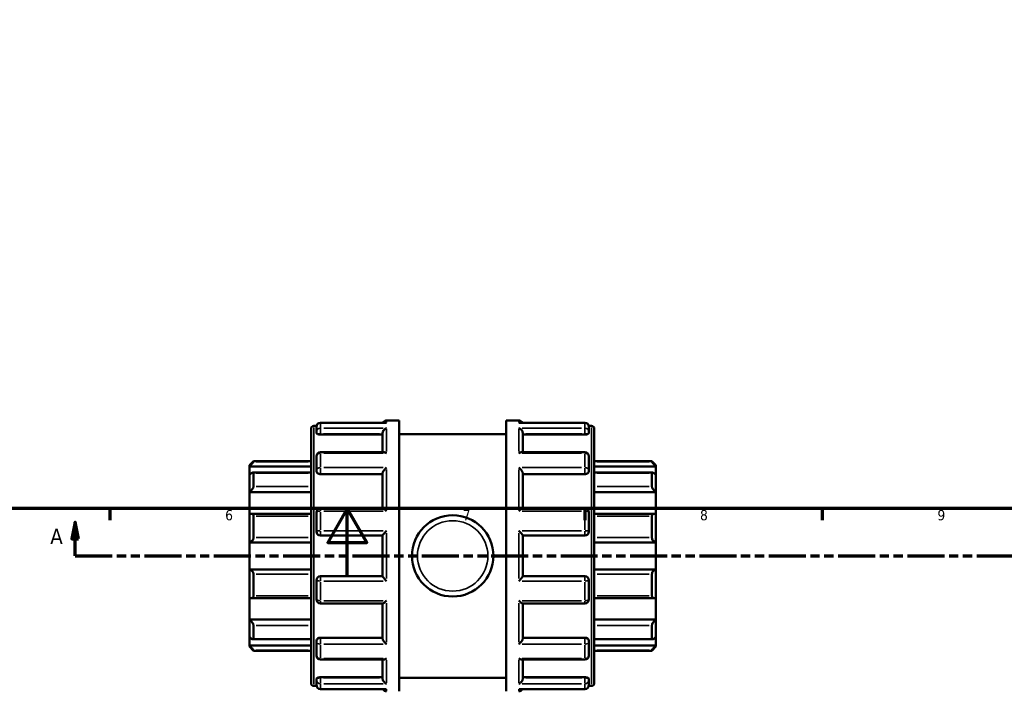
# Model space of a CAD drawing. Header units: millimetres. Extents: x 0 to 905, y -402 to 702.
# Tile 3 of 9: x 324 to 614, y -34 to 164. Entities that reach past the tile are written whole.
import ezdxf

# ---------------------------------------------------------------- set-up
doc = ezdxf.new("R2010")
doc.units = ezdxf.units.MM
doc.linetypes.add('DOUBLE_DASH_CHAIN', pattern=[1.2403, 0.6614, -0.0827, 0.1654, -0.0827, 0.1654, -0.0827])
for name, color, linetype, lineweight in [('Border (ANSI)', 7, 'Continuous', 70), ('Section Line (ANSI)', 7, 'DOUBLE_DASH_CHAIN', 70), ('Visible (ANSI)', 7, 'Continuous', 50), ('Visible Narrow (ANSI)', 7, 'Continuous', 35)]:
    doc.layers.add(name, color=color, linetype=linetype, lineweight=lineweight)
doc.styles.add('Label Text (ANSI)', font='tahoma.ttf')
doc.styles.add('Note Text (ANSI)', font='tahoma.ttf')

# ---------------------------------------------------------------- blocks, each defined once
blk = doc.blocks.new('Borders Default Border')
at = {"layer": 'Border (ANSI)'}
for p, q in [((350.42, 20), (350.42, 16.55)), ((490.58, 20), (490.58, 16.55)), ((560.67, 20), (560.67, 16.55))]:
    blk.add_line(p, q, dxfattribs=at)
at = {"layer": 'Border (ANSI)', "flags": 128}
for points in [[(20, 20), (20, 574), (821, 574), (821, 20), (20, 20)], [(420.5, 0), (420.5, 20), (414.73, 10), (426.27, 10), (420.5, 20)]]:
    blk.add_lwpolyline(points, dxfattribs=at)
at = {"layer": 'Border (ANSI)', "char_height": 3.05, "attachment_point": 7, "style": 'Note Text (ANSI)'}
for s, insert in [('6', (384.49, 16.49)), ('7', (454.6, 16.55)), ('8', (524.63, 16.48)), ('9', (594.7, 16.49))]:
    blk.add_mtext(s, dxfattribs=dict(at, insert=insert))
blk = doc.blocks.new('2dTransSection0')
at = {"layer": 'Section Line (ANSI)', "linetype": 'Continuous'}
for p, q in [((340.22, 16.03), (339.22, 11.03)), ((340.22, 11.03), (340.22, 16.03)), ((341.22, 11.03), (340.22, 16.03)), ((339.22, 11.03), (341.22, 11.03)), ((340.22, 6.03), (340.22, 11.03)), ((340.22, 6.03), (351.09, 6.03))]:
    blk.add_line(p, q, dxfattribs=at)
at = {"layer": 'Section Line (ANSI)', "linetype": 'DOUBLE_DASH_CHAIN', "ltscale": 16.502678}
blk.add_line((340.22, 6.03), (760.46, 6.03), dxfattribs=at)
at = {"layer": 'Section Line (ANSI)', "linetype": 'Continuous', "flags": 128}
blk.add_lwpolyline([(341.22, 11.03), (340.22, 16.03), (339.22, 11.03), (341.22, 11.03)], dxfattribs=at)
at = {"layer": 'Section Line (ANSI)'}
blk.add_solid([(341.22, 11.03), (340.22, 16.03), (339.22, 11.03), (341.22, 11.03)], dxfattribs=at)
at = {"layer": 'Section Line (ANSI)', "insert": (332.86, 9.53), "char_height": 4.57, "attachment_point": 7, "style": 'Label Text (ANSI)'}
blk.add_mtext('A', dxfattribs=at)

msp = doc.modelspace()

# ---------------------------------------------------------------- linework, layer by layer
at = {"layer": 'Visible (ANSI)'}
for p, q in [((409.823, -31.571), (409.823, 43.629)), ((410.623, 44.429), (411.455, 44.429)), ((411.423, 42.647), (411.423, 44.155)), ((431.904, 45.355), (412.623, 45.355)), ((432.123, 46.029), (435.823, 46.029)), ((435.823, -33.971), (435.823, 46.029)), ((467.423, -33.971), (467.423, 46.029)), ((467.423, 46.029), (471.123, 46.029)), ((490.623, 45.355), (471.343, 45.355)), ((491.792, 44.429), (492.623, 44.429)), ((491.823, 44.155), (491.823, 42.647)), ((493.423, 43.629), (493.423, -31.571)), ((411.423, 42.647), (411.423, 42.294)), ((412.623, 41.876), (430.923, 41.876)), ((430.923, 36.647), (430.923, 42.233)), ((435.823, 42.029), (467.423, 42.029)), ((472.323, 36.647), (472.323, 42.233)), ((490.623, 41.876), (472.323, 41.876)), ((491.823, 42.294), (491.823, 42.647)), ((411.423, 31.327), (411.423, 35.447)), ((431.35, 36.647), (412.623, 36.647)), ((490.623, 36.647), (471.897, 36.647)), ((491.823, 35.447), (491.823, 31.327)), ((391.623, 32.829), (392.823, 34.029)), ((391.623, 32.468), (391.623, 32.829)), ((391.623, 32.468), (409.823, 32.468)), ((391.623, 29.996), (391.623, 32.468)), ((392.823, 34.029), (392.823, 33.829)), ((392.823, 34.029), (409.823, 34.029)), ((493.423, 34.029), (510.423, 34.029)), ((511.623, 32.468), (493.423, 32.468)), ((510.423, 33.829), (510.423, 34.029)), ((511.623, 32.829), (510.423, 34.029)), ((511.623, 32.829), (511.623, 32.468)), ((511.623, 32.468), (511.623, 29.996)), ((391.623, 24.841), (391.623, 29.996)), ((409.823, 30.635), (392.677, 30.635)), ((392.823, 30.483), (392.823, 26.556)), ((411.423, 31.327), (411.423, 31.124)), ((412.623, 30.189), (430.923, 30.189)), ((430.923, 20.056), (430.923, 30.405)), ((472.323, 20.056), (472.323, 30.405)), ((490.623, 30.189), (472.323, 30.189)), ((491.823, 31.124), (491.823, 31.327)), ((510.569, 30.635), (493.423, 30.635)), ((510.423, 26.556), (510.423, 30.483)), ((511.623, 29.996), (511.623, 24.841)), ((391.623, 24.841), (409.823, 24.841)), ((391.623, 18.369), (391.623, 24.841)), ((511.623, 24.841), (493.423, 24.841)), ((511.623, 24.841), (511.623, 18.369)), ((391.623, 10.029), (391.623, 18.369)), ((409.823, 18.492), (392.149, 18.492)), ((392.823, 17.796), (392.823, 11.443)), ((411.423, 13.229), (411.423, 18.856)), ((430.997, 20.056), (412.623, 20.056)), ((490.623, 20.056), (472.25, 20.056)), ((491.823, 18.856), (491.823, 13.229)), ((511.097, 18.492), (493.423, 18.492)), ((510.423, 11.443), (510.423, 17.796)), ((511.623, 18.369), (511.623, 10.029)), ((412.623, 12.029), (430.923, 12.029)), ((430.923, 0.011), (430.923, 12.046)), ((472.323, 0.011), (472.323, 12.046)), ((472.323, 12.029), (490.623, 12.029)), ((391.623, 10.029), (409.823, 10.029)), ((391.623, 2.029), (391.623, 10.029)), ((511.623, 10.029), (493.423, 10.029)), ((511.623, 10.029), (511.623, 2.029)), ((391.623, -6.311), (391.623, 2.029)), ((391.623, 2.029), (409.823, 2.029)), ((392.823, 0.614), (392.823, -5.738)), ((430.923, 0.029), (412.623, 0.029)), ((490.623, 0.029), (472.323, 0.029)), ((511.623, 2.029), (493.423, 2.029)), ((510.423, -5.738), (510.423, 0.614)), ((511.623, 2.029), (511.623, -6.311)), ((411.423, -6.799), (411.423, -1.171)), ((491.823, -1.171), (491.823, -6.799)), ((391.623, -12.783), (391.623, -6.311)), ((392.149, -6.434), (409.823, -6.434)), ((412.623, -7.999), (430.997, -7.999)), ((430.923, -18.348), (430.923, -7.999)), ((472.25, -7.999), (490.623, -7.999)), ((472.323, -18.348), (472.323, -7.999)), ((493.423, -6.434), (511.097, -6.434)), ((511.623, -6.311), (511.623, -12.783)), ((391.623, -12.783), (409.823, -12.783)), ((391.623, -17.938), (391.623, -12.783)), ((392.823, -14.499), (392.823, -18.425)), ((511.623, -12.783), (493.423, -12.783)), ((510.423, -18.425), (510.423, -14.499)), ((511.623, -12.783), (511.623, -17.938)), ((391.623, -20.41), (391.623, -17.938)), ((392.677, -18.577), (409.823, -18.577)), ((411.423, -19.066), (411.423, -19.27)), ((411.423, -23.389), (411.423, -19.27)), ((412.623, -18.132), (430.923, -18.132)), ((490.623, -18.132), (472.323, -18.132)), ((491.823, -19.27), (491.823, -19.066)), ((491.823, -19.27), (491.823, -23.389)), ((493.423, -18.577), (510.569, -18.577)), ((511.623, -17.938), (511.623, -20.41)), ((391.623, -20.41), (409.823, -20.41)), ((391.623, -20.771), (391.623, -20.41)), ((391.623, -20.771), (392.823, -21.971)), ((392.823, -21.771), (392.823, -21.971)), ((392.823, -21.971), (409.823, -21.971)), ((511.623, -20.41), (493.423, -20.41)), ((493.423, -21.971), (510.423, -21.971)), ((511.623, -20.771), (510.423, -21.971)), ((510.423, -21.971), (510.423, -21.771)), ((511.623, -20.41), (511.623, -20.771)), ((412.623, -24.589), (431.35, -24.589)), ((430.923, -30.175), (430.923, -24.589)), ((471.897, -24.589), (490.623, -24.589)), ((472.323, -30.175), (472.323, -24.589)), ((411.423, -30.237), (411.423, -30.589)), ((411.423, -32.097), (411.423, -30.589)), ((412.623, -29.818), (430.923, -29.818)), ((435.823, -29.971), (467.423, -29.971)), ((490.623, -29.818), (472.323, -29.818)), ((491.823, -30.589), (491.823, -30.237)), ((491.823, -30.589), (491.823, -32.097)), ((410.623, -32.371), (411.455, -32.371)), ((412.623, -33.297), (431.904, -33.297)), ((471.343, -33.297), (490.623, -33.297)), ((491.792, -32.371), (492.623, -32.371))]:
    msp.add_line(p, q, dxfattribs=at)
msp.add_circle((451.623, 6.029), 12, dxfattribs=at)
for centre, radius, start, end in [((410.623, 43.629), 0.8, 90, 180), ((412.623, 44.155), 1.2, 90, 180), ((432.123, 44.829), 1.2, 90, 153.99675), ((471.123, 44.829), 1.2, 26.00325, 90), ((490.623, 44.155), 1.2, 0, 90), ((492.623, 43.629), 0.8, 0, 90), ((412.623, 35.447), 1.2, 90, 180), ((490.623, 35.447), 1.2, 0, 90), ((412.623, 18.856), 1.2, 90, 180), ((490.623, 18.856), 1.2, 0, 90), ((412.623, 13.229), 1.2, 180, 270), ((490.623, 13.229), 1.2, 270, 0), ((412.623, -1.171), 1.2, 90, 180), ((490.623, -1.171), 1.2, 0, 90), ((412.623, -6.799), 1.2, 180, 270), ((490.623, -6.799), 1.2, 270, 0), ((412.623, -23.389), 1.2, 180, 270), ((490.623, -23.389), 1.2, 270, 0), ((410.623, -31.571), 0.8, 180, 270), ((492.623, -31.571), 0.8, 270, 0), ((412.623, -32.097), 1.2, 180, 270), ((432.123, -32.771), 1.2, 206.00325, 270), ((471.123, -32.771), 1.2, 270, 333.99675), ((490.623, -32.097), 1.2, 270, 0)]:
    msp.add_arc(centre, radius, start, end, dxfattribs=at)
for points, knots in [([(430.923, 42.233), (430.923, 42.338), (430.939, 42.447), (431.002, 42.68), (431.053, 42.799), (431.195, 43.059), (431.295, 43.191), (431.509, 43.417), (431.624, 43.513), (431.864, 43.672), (431.992, 43.735), (432.12, 43.778), (432.122, 43.779), (432.123, 43.779)], [0, 0, 0, 0, 0.03374334, 0.03374334, 0.07246231, 0.07246231, 0.12403291, 0.12403291, 0.17513249, 0.17513249, 0.2287948, 0.2287948, 0.22948596, 0.22948596, 0.22948596, 0.22948596]), ([(432.123, 45.334), (432.122, 45.334), (432.12, 45.335), (432.047, 45.348), (431.975, 45.355), (431.904, 45.355)], [-0.000697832, -0.000697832, -0.000697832, -0.000697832, 0, 0, 0.030598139, 0.030598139, 0.030598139, 0.030598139]), ([(471.343, 45.355), (471.271, 45.355), (471.2, 45.348), (471.126, 45.335), (471.125, 45.334), (471.123, 45.334)], [0.19849049, 0.19849049, 0.19849049, 0.19849049, 0.228794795, 0.228794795, 0.229485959, 0.229485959, 0.229485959, 0.229485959]), ([(471.123, 43.779), (471.125, 43.779), (471.126, 43.778), (471.253, 43.736), (471.378, 43.674), (471.615, 43.519), (471.728, 43.426), (471.942, 43.203), (472.044, 43.07), (472.189, 42.81), (472.241, 42.69), (472.306, 42.456), (472.322, 42.347), (472.323, 42.239), (472.323, 42.236), (472.323, 42.233)], [-0.00069783, -0.00069783, -0.00069783, -0.00069783, 0, 0, 0.05326983, 0.05326983, 0.10407417, 0.10407417, 0.15661839, 0.15661839, 0.1959548, 0.1959548, 0.23006123, 0.23006123, 0.2309906, 0.2309906, 0.2309906, 0.2309906]), ([(412.623, 41.876), (412.473, 41.876), (412.312, 41.887), (412.018, 41.931), (411.883, 41.964), (411.669, 42.039), (411.576, 42.087), (411.453, 42.189), (411.423, 42.244), (411.423, 42.294)], [0, 0, 0, 0, 0.04515283, 0.04515283, 0.09030566, 0.09030566, 0.136263, 0.136263, 0.18222035, 0.18222035, 0.18222035, 0.18222035]), ([(491.823, 42.294), (491.823, 42.244), (491.793, 42.189), (491.67, 42.087), (491.577, 42.039), (491.363, 41.964), (491.229, 41.931), (490.934, 41.887), (490.774, 41.876), (490.623, 41.876)], [0.18270123, 0.18270123, 0.18270123, 0.18270123, 0.22865858, 0.22865858, 0.27461592, 0.27461592, 0.31976875, 0.31976875, 0.36492158, 0.36492158, 0.36492158, 0.36492158]), ([(432.123, 36.357), (432.122, 36.358), (432.12, 36.359), (431.994, 36.442), (431.868, 36.509), (431.632, 36.605), (431.518, 36.635), (431.392, 36.646), (431.371, 36.647), (431.35, 36.647)], [-0.00069783, -0.00069783, -0.00069783, -0.00069783, 0, 0, 0.05326983, 0.05326983, 0.10407417, 0.10407417, 0.11438908, 0.11438908, 0.11438908, 0.11438908]), ([(471.897, 36.647), (471.879, 36.647), (471.862, 36.646), (471.738, 36.637), (471.623, 36.608), (471.382, 36.512), (471.255, 36.444), (471.126, 36.359), (471.125, 36.358), (471.123, 36.357)], [0.11550001, 0.11550001, 0.11550001, 0.11550001, 0.12403291, 0.12403291, 0.17513249, 0.17513249, 0.2287948, 0.2287948, 0.22948596, 0.22948596, 0.22948596, 0.22948596]), ([(392.823, 33.829), (392.823, 33.819), (392.814, 33.799), (392.78, 33.744), (392.754, 33.708), (392.657, 33.58), (392.564, 33.469), (392.347, 33.222), (392.204, 33.065), (391.911, 32.757), (391.762, 32.605), (391.623, 32.468)], [0.22627776, 0.22627776, 0.22627776, 0.22627776, 0.2517972, 0.2517972, 0.27731664, 0.27731664, 0.32835552, 0.32835552, 0.39045553, 0.39045553, 0.44877324, 0.44877324, 0.44877324, 0.44877324]), ([(430.923, 30.405), (430.923, 30.477), (430.939, 30.56), (431.002, 30.753), (431.053, 30.861), (431.195, 31.115), (431.295, 31.26), (431.509, 31.53), (431.624, 31.657), (431.864, 31.896), (431.992, 32.008), (432.12, 32.107), (432.122, 32.108), (432.123, 32.11)], [0, 0, 0, 0, 0.03374334, 0.03374334, 0.07246231, 0.07246231, 0.12403291, 0.12403291, 0.17513249, 0.17513249, 0.2287948, 0.2287948, 0.22948596, 0.22948596, 0.22948596, 0.22948596]), ([(471.123, 32.11), (471.125, 32.108), (471.126, 32.107), (471.253, 32.01), (471.378, 31.9), (471.615, 31.665), (471.728, 31.54), (471.942, 31.272), (472.044, 31.127), (472.189, 30.871), (472.241, 30.761), (472.306, 30.567), (472.322, 30.484), (472.323, 30.409), (472.323, 30.407), (472.323, 30.405)], [-0.00069783, -0.00069783, -0.00069783, -0.00069783, 0, 0, 0.05326983, 0.05326983, 0.10407417, 0.10407417, 0.15661839, 0.15661839, 0.1959548, 0.1959548, 0.23006123, 0.23006123, 0.2309906, 0.2309906, 0.2309906, 0.2309906]), ([(511.623, 32.468), (511.484, 32.605), (511.336, 32.757), (511.043, 33.065), (510.899, 33.222), (510.683, 33.469), (510.59, 33.58), (510.492, 33.708), (510.466, 33.744), (510.432, 33.799), (510.423, 33.819), (510.423, 33.829)], [0.4314737, 0.4314737, 0.4314737, 0.4314737, 0.48979142, 0.48979142, 0.55189142, 0.55189142, 0.6029303, 0.6029303, 0.62844974, 0.62844974, 0.65396918, 0.65396918, 0.65396918, 0.65396918]), ([(391.623, 29.996), (391.762, 30.118), (391.911, 30.239), (392.204, 30.447), (392.347, 30.531), (392.564, 30.622), (392.657, 30.644), (392.754, 30.623), (392.78, 30.607), (392.814, 30.558), (392.823, 30.524), (392.823, 30.483)], [0.4314737, 0.4314737, 0.4314737, 0.4314737, 0.48979142, 0.48979142, 0.55189142, 0.55189142, 0.6029303, 0.6029303, 0.62844974, 0.62844974, 0.65396918, 0.65396918, 0.65396918, 0.65396918]), ([(412.623, 30.189), (412.473, 30.189), (412.312, 30.213), (412.018, 30.309), (411.883, 30.38), (411.669, 30.547), (411.576, 30.653), (411.453, 30.883), (411.423, 31.008), (411.423, 31.124)], [0, 0, 0, 0, 0.04515283, 0.04515283, 0.09030566, 0.09030566, 0.136263, 0.136263, 0.18222035, 0.18222035, 0.18222035, 0.18222035]), ([(491.823, 31.124), (491.823, 31.008), (491.793, 30.883), (491.67, 30.653), (491.577, 30.547), (491.363, 30.38), (491.229, 30.309), (490.934, 30.213), (490.774, 30.189), (490.623, 30.189)], [0.18270123, 0.18270123, 0.18270123, 0.18270123, 0.22865858, 0.22865858, 0.27461592, 0.27461592, 0.31976875, 0.31976875, 0.36492158, 0.36492158, 0.36492158, 0.36492158]), ([(510.423, 30.483), (510.423, 30.524), (510.432, 30.558), (510.466, 30.607), (510.492, 30.623), (510.59, 30.644), (510.683, 30.622), (510.899, 30.531), (511.043, 30.447), (511.336, 30.239), (511.484, 30.118), (511.623, 29.996)], [0.22627776, 0.22627776, 0.22627776, 0.22627776, 0.2517972, 0.2517972, 0.27731664, 0.27731664, 0.32835552, 0.32835552, 0.39045553, 0.39045553, 0.44877324, 0.44877324, 0.44877324, 0.44877324]), ([(392.823, 26.556), (392.823, 26.499), (392.814, 26.434), (392.78, 26.294), (392.754, 26.22), (392.657, 25.992), (392.564, 25.834), (392.347, 25.525), (392.204, 25.357), (391.911, 25.065), (391.762, 24.941), (391.623, 24.841)], [0.22627776, 0.22627776, 0.22627776, 0.22627776, 0.2517972, 0.2517972, 0.27731664, 0.27731664, 0.32835552, 0.32835552, 0.39045553, 0.39045553, 0.44877324, 0.44877324, 0.44877324, 0.44877324]), ([(511.623, 24.841), (511.484, 24.941), (511.336, 25.065), (511.043, 25.357), (510.899, 25.525), (510.683, 25.834), (510.59, 25.992), (510.492, 26.22), (510.466, 26.294), (510.432, 26.434), (510.423, 26.499), (510.423, 26.556)], [0.4314737, 0.4314737, 0.4314737, 0.4314737, 0.48979142, 0.48979142, 0.55189142, 0.55189142, 0.6029303, 0.6029303, 0.62844974, 0.62844974, 0.65396918, 0.65396918, 0.65396918, 0.65396918]), ([(391.623, 18.369), (391.762, 18.43), (391.911, 18.473), (392.204, 18.501), (392.347, 18.482), (392.564, 18.382), (392.657, 18.306), (392.754, 18.144), (392.78, 18.083), (392.814, 17.947), (392.823, 17.873), (392.823, 17.796)], [0.4314737, 0.4314737, 0.4314737, 0.4314737, 0.48979142, 0.48979142, 0.55189142, 0.55189142, 0.6029303, 0.6029303, 0.62844974, 0.62844974, 0.65396918, 0.65396918, 0.65396918, 0.65396918]), ([(432.123, 19.253), (432.122, 19.255), (432.12, 19.256), (431.994, 19.377), (431.868, 19.49), (431.632, 19.69), (431.518, 19.779), (431.304, 19.929), (431.203, 19.99), (431.071, 20.045), (431.029, 20.056), (430.997, 20.056)], [-0.00069783, -0.00069783, -0.00069783, -0.00069783, 0, 0, 0.05326983, 0.05326983, 0.10407417, 0.10407417, 0.15661839, 0.15661839, 0.18722741, 0.18722741, 0.18722741, 0.18722741]), ([(472.25, 20.056), (472.219, 20.056), (472.179, 20.046), (472.051, 19.994), (471.951, 19.934), (471.738, 19.786), (471.623, 19.697), (471.382, 19.494), (471.255, 19.379), (471.126, 19.256), (471.125, 19.255), (471.123, 19.253)], [0.04335323, 0.04335323, 0.04335323, 0.04335323, 0.07246231, 0.07246231, 0.12403291, 0.12403291, 0.17513249, 0.17513249, 0.2287948, 0.2287948, 0.22948596, 0.22948596, 0.22948596, 0.22948596]), ([(510.423, 17.796), (510.423, 17.873), (510.432, 17.947), (510.466, 18.083), (510.492, 18.144), (510.59, 18.306), (510.683, 18.382), (510.899, 18.482), (511.043, 18.501), (511.336, 18.473), (511.484, 18.43), (511.623, 18.369)], [0.22627776, 0.22627776, 0.22627776, 0.22627776, 0.2517972, 0.2517972, 0.27731664, 0.27731664, 0.32835552, 0.32835552, 0.39045553, 0.39045553, 0.44877324, 0.44877324, 0.44877324, 0.44877324]), ([(430.923, 12.046), (430.923, 12.065), (430.939, 12.1), (431.002, 12.201), (431.053, 12.269), (431.195, 12.45), (431.295, 12.567), (431.509, 12.809), (431.624, 12.934), (431.864, 13.189), (431.992, 13.32), (432.12, 13.448), (432.122, 13.45), (432.123, 13.451)], [0, 0, 0, 0, 0.03374334, 0.03374334, 0.07246231, 0.07246231, 0.12403291, 0.12403291, 0.17513249, 0.17513249, 0.2287948, 0.2287948, 0.22948596, 0.22948596, 0.22948596, 0.22948596]), ([(471.123, 13.451), (471.125, 13.45), (471.126, 13.448), (471.253, 13.322), (471.378, 13.193), (471.615, 12.943), (471.728, 12.819), (471.942, 12.578), (472.044, 12.459), (472.189, 12.276), (472.241, 12.206), (472.306, 12.103), (472.322, 12.068), (472.323, 12.047), (472.323, 12.047), (472.323, 12.046)], [-0.00069783, -0.00069783, -0.00069783, -0.00069783, 0, 0, 0.05326983, 0.05326983, 0.10407417, 0.10407417, 0.15661839, 0.15661839, 0.1959548, 0.1959548, 0.23006123, 0.23006123, 0.2309906, 0.2309906, 0.2309906, 0.2309906]), ([(392.823, 11.443), (392.823, 11.36), (392.814, 11.274), (392.78, 11.104), (392.754, 11.02), (392.657, 10.779), (392.564, 10.634), (392.347, 10.382), (392.204, 10.266), (391.911, 10.103), (391.762, 10.053), (391.623, 10.029)], [0.22627776, 0.22627776, 0.22627776, 0.22627776, 0.2517972, 0.2517972, 0.27731664, 0.27731664, 0.32835552, 0.32835552, 0.39045553, 0.39045553, 0.44877324, 0.44877324, 0.44877324, 0.44877324]), ([(511.623, 10.029), (511.484, 10.053), (511.336, 10.103), (511.043, 10.266), (510.899, 10.382), (510.683, 10.634), (510.59, 10.779), (510.492, 11.02), (510.466, 11.104), (510.432, 11.274), (510.423, 11.36), (510.423, 11.443)], [0.4314737, 0.4314737, 0.4314737, 0.4314737, 0.48979142, 0.48979142, 0.55189142, 0.55189142, 0.6029303, 0.6029303, 0.62844974, 0.62844974, 0.65396918, 0.65396918, 0.65396918, 0.65396918]), ([(391.623, 2.029), (391.762, 2.005), (391.911, 1.955), (392.204, 1.792), (392.347, 1.676), (392.564, 1.423), (392.657, 1.279), (392.754, 1.038), (392.78, 0.954), (392.814, 0.784), (392.823, 0.698), (392.823, 0.614)], [0.4314737, 0.4314737, 0.4314737, 0.4314737, 0.48979142, 0.48979142, 0.55189142, 0.55189142, 0.6029303, 0.6029303, 0.62844974, 0.62844974, 0.65396918, 0.65396918, 0.65396918, 0.65396918]), ([(432.123, -1.394), (432.122, -1.392), (432.12, -1.391), (431.994, -1.265), (431.868, -1.136), (431.632, -0.885), (431.518, -0.762), (431.304, -0.52), (431.203, -0.401), (431.057, -0.218), (431.006, -0.148), (430.941, -0.046), (430.924, -0.01), (430.923, 0.01), (430.923, 0.011), (430.923, 0.011)], [-0.00069783, -0.00069783, -0.00069783, -0.00069783, 0, 0, 0.05326983, 0.05326983, 0.10407417, 0.10407417, 0.15661839, 0.15661839, 0.1959548, 0.1959548, 0.23006123, 0.23006123, 0.2309906, 0.2309906, 0.2309906, 0.2309906]), ([(472.323, 0.011), (472.323, -0.008), (472.307, -0.042), (472.244, -0.143), (472.194, -0.212), (472.051, -0.392), (471.951, -0.51), (471.738, -0.751), (471.623, -0.877), (471.382, -1.131), (471.255, -1.262), (471.126, -1.391), (471.125, -1.392), (471.123, -1.394)], [0, 0, 0, 0, 0.03374334, 0.03374334, 0.07246231, 0.07246231, 0.12403291, 0.12403291, 0.17513249, 0.17513249, 0.2287948, 0.2287948, 0.22948596, 0.22948596, 0.22948596, 0.22948596]), ([(510.423, 0.614), (510.423, 0.698), (510.432, 0.784), (510.466, 0.954), (510.492, 1.038), (510.59, 1.279), (510.683, 1.423), (510.899, 1.676), (511.043, 1.792), (511.336, 1.955), (511.484, 2.005), (511.623, 2.029)], [0.22627776, 0.22627776, 0.22627776, 0.22627776, 0.2517972, 0.2517972, 0.27731664, 0.27731664, 0.32835552, 0.32835552, 0.39045553, 0.39045553, 0.44877324, 0.44877324, 0.44877324, 0.44877324]), ([(392.823, -5.738), (392.823, -5.816), (392.814, -5.889), (392.78, -6.025), (392.754, -6.087), (392.657, -6.249), (392.564, -6.324), (392.347, -6.424), (392.204, -6.444), (391.911, -6.416), (391.762, -6.373), (391.623, -6.311)], [0.22627776, 0.22627776, 0.22627776, 0.22627776, 0.2517972, 0.2517972, 0.27731664, 0.27731664, 0.32835552, 0.32835552, 0.39045553, 0.39045553, 0.44877324, 0.44877324, 0.44877324, 0.44877324]), ([(511.623, -6.311), (511.484, -6.373), (511.336, -6.416), (511.043, -6.444), (510.899, -6.424), (510.683, -6.324), (510.59, -6.249), (510.492, -6.087), (510.466, -6.025), (510.432, -5.889), (510.423, -5.816), (510.423, -5.738)], [0.4314737, 0.4314737, 0.4314737, 0.4314737, 0.48979142, 0.48979142, 0.55189142, 0.55189142, 0.6029303, 0.6029303, 0.62844974, 0.62844974, 0.65396918, 0.65396918, 0.65396918, 0.65396918]), ([(430.997, -7.999), (431.028, -7.999), (431.068, -7.988), (431.195, -7.936), (431.295, -7.877), (431.509, -7.729), (431.624, -7.639), (431.864, -7.437), (431.992, -7.322), (432.12, -7.199), (432.122, -7.197), (432.123, -7.196)], [0.04335323, 0.04335323, 0.04335323, 0.04335323, 0.07246231, 0.07246231, 0.12403291, 0.12403291, 0.17513249, 0.17513249, 0.2287948, 0.2287948, 0.22948596, 0.22948596, 0.22948596, 0.22948596]), ([(471.123, -7.196), (471.125, -7.197), (471.126, -7.199), (471.253, -7.32), (471.378, -7.433), (471.615, -7.633), (471.728, -7.721), (471.942, -7.871), (472.044, -7.932), (472.175, -7.988), (472.217, -7.999), (472.25, -7.999)], [-0.00069783, -0.00069783, -0.00069783, -0.00069783, 0, 0, 0.05326983, 0.05326983, 0.10407417, 0.10407417, 0.15661839, 0.15661839, 0.18722741, 0.18722741, 0.18722741, 0.18722741]), ([(391.623, -12.783), (391.762, -12.883), (391.911, -13.008), (392.204, -13.299), (392.347, -13.468), (392.564, -13.777), (392.657, -13.935), (392.754, -14.162), (392.78, -14.237), (392.814, -14.376), (392.823, -14.441), (392.823, -14.499)], [0.4314737, 0.4314737, 0.4314737, 0.4314737, 0.48979142, 0.48979142, 0.55189142, 0.55189142, 0.6029303, 0.6029303, 0.62844974, 0.62844974, 0.65396918, 0.65396918, 0.65396918, 0.65396918]), ([(510.423, -14.499), (510.423, -14.441), (510.432, -14.376), (510.466, -14.237), (510.492, -14.162), (510.59, -13.935), (510.683, -13.777), (510.899, -13.468), (511.043, -13.299), (511.336, -13.008), (511.484, -12.883), (511.623, -12.783)], [0.22627776, 0.22627776, 0.22627776, 0.22627776, 0.2517972, 0.2517972, 0.27731664, 0.27731664, 0.32835552, 0.32835552, 0.39045553, 0.39045553, 0.44877324, 0.44877324, 0.44877324, 0.44877324]), ([(392.823, -18.425), (392.823, -18.467), (392.814, -18.5), (392.78, -18.55), (392.754, -18.566), (392.657, -18.587), (392.564, -18.565), (392.347, -18.474), (392.204, -18.389), (391.911, -18.181), (391.762, -18.061), (391.623, -17.938)], [0.22627776, 0.22627776, 0.22627776, 0.22627776, 0.2517972, 0.2517972, 0.27731664, 0.27731664, 0.32835552, 0.32835552, 0.39045553, 0.39045553, 0.44877324, 0.44877324, 0.44877324, 0.44877324]), ([(411.423, -19.066), (411.423, -18.95), (411.453, -18.826), (411.576, -18.595), (411.669, -18.489), (411.883, -18.323), (412.018, -18.251), (412.312, -18.155), (412.473, -18.132), (412.623, -18.132)], [-0.18222035, -0.18222035, -0.18222035, -0.18222035, -0.136263, -0.136263, -0.09030566, -0.09030566, -0.04515283, -0.04515283, 0, 0, 0, 0]), ([(432.123, -20.052), (432.122, -20.051), (432.12, -20.05), (431.994, -19.952), (431.868, -19.842), (431.632, -19.608), (431.518, -19.483), (431.304, -19.215), (431.203, -19.069), (431.057, -18.813), (431.006, -18.704), (430.941, -18.51), (430.924, -18.426), (430.923, -18.352), (430.923, -18.35), (430.923, -18.348)], [-0.00069783, -0.00069783, -0.00069783, -0.00069783, 0, 0, 0.05326983, 0.05326983, 0.10407417, 0.10407417, 0.15661839, 0.15661839, 0.1959548, 0.1959548, 0.23006123, 0.23006123, 0.2309906, 0.2309906, 0.2309906, 0.2309906]), ([(472.323, -18.348), (472.323, -18.42), (472.307, -18.502), (472.244, -18.695), (472.194, -18.804), (472.051, -19.058), (471.951, -19.202), (471.738, -19.472), (471.623, -19.599), (471.382, -19.838), (471.255, -19.95), (471.126, -20.05), (471.125, -20.051), (471.123, -20.052)], [0, 0, 0, 0, 0.03374334, 0.03374334, 0.07246231, 0.07246231, 0.12403291, 0.12403291, 0.17513249, 0.17513249, 0.2287948, 0.2287948, 0.22948596, 0.22948596, 0.22948596, 0.22948596]), ([(490.623, -18.132), (490.774, -18.132), (490.934, -18.155), (491.229, -18.251), (491.363, -18.323), (491.577, -18.489), (491.67, -18.595), (491.793, -18.826), (491.823, -18.95), (491.823, -19.066)], [0.36492158, 0.36492158, 0.36492158, 0.36492158, 0.41007441, 0.41007441, 0.45522724, 0.45522724, 0.50118458, 0.50118458, 0.54714193, 0.54714193, 0.54714193, 0.54714193]), ([(511.623, -17.938), (511.484, -18.061), (511.336, -18.181), (511.043, -18.389), (510.899, -18.474), (510.683, -18.565), (510.59, -18.587), (510.492, -18.566), (510.466, -18.55), (510.432, -18.5), (510.423, -18.467), (510.423, -18.425)], [0.4314737, 0.4314737, 0.4314737, 0.4314737, 0.48979142, 0.48979142, 0.55189142, 0.55189142, 0.6029303, 0.6029303, 0.62844974, 0.62844974, 0.65396918, 0.65396918, 0.65396918, 0.65396918]), ([(391.623, -20.41), (391.762, -20.548), (391.911, -20.699), (392.204, -21.007), (392.347, -21.164), (392.564, -21.411), (392.657, -21.523), (392.754, -21.65), (392.78, -21.686), (392.814, -21.742), (392.823, -21.761), (392.823, -21.771)], [0.4314737, 0.4314737, 0.4314737, 0.4314737, 0.48979142, 0.48979142, 0.55189142, 0.55189142, 0.6029303, 0.6029303, 0.62844974, 0.62844974, 0.65396918, 0.65396918, 0.65396918, 0.65396918]), ([(510.423, -21.771), (510.423, -21.761), (510.432, -21.742), (510.466, -21.686), (510.492, -21.65), (510.59, -21.523), (510.683, -21.411), (510.899, -21.164), (511.043, -21.007), (511.336, -20.699), (511.484, -20.548), (511.623, -20.41)], [0.22627776, 0.22627776, 0.22627776, 0.22627776, 0.2517972, 0.2517972, 0.27731664, 0.27731664, 0.32835552, 0.32835552, 0.39045553, 0.39045553, 0.44877324, 0.44877324, 0.44877324, 0.44877324]), ([(431.35, -24.589), (431.367, -24.589), (431.385, -24.589), (431.509, -24.58), (431.624, -24.55), (431.864, -24.454), (431.992, -24.386), (432.12, -24.301), (432.122, -24.3), (432.123, -24.299)], [0.11550001, 0.11550001, 0.11550001, 0.11550001, 0.12403291, 0.12403291, 0.17513249, 0.17513249, 0.2287948, 0.2287948, 0.22948596, 0.22948596, 0.22948596, 0.22948596]), ([(471.123, -24.299), (471.125, -24.3), (471.126, -24.301), (471.253, -24.385), (471.378, -24.452), (471.615, -24.547), (471.728, -24.578), (471.855, -24.588), (471.876, -24.589), (471.897, -24.589)], [-0.00069783, -0.00069783, -0.00069783, -0.00069783, 0, 0, 0.05326983, 0.05326983, 0.10407417, 0.10407417, 0.11438908, 0.11438908, 0.11438908, 0.11438908]), ([(411.423, -30.237), (411.423, -30.186), (411.453, -30.132), (411.576, -30.029), (411.669, -29.981), (411.883, -29.906), (412.018, -29.873), (412.312, -29.829), (412.473, -29.818), (412.623, -29.818)], [-0.18222035, -0.18222035, -0.18222035, -0.18222035, -0.136263, -0.136263, -0.09030566, -0.09030566, -0.04515283, -0.04515283, 0, 0, 0, 0]), ([(432.123, -31.722), (432.122, -31.721), (432.12, -31.721), (431.994, -31.678), (431.868, -31.617), (431.632, -31.461), (431.518, -31.368), (431.304, -31.145), (431.203, -31.012), (431.057, -30.752), (431.006, -30.632), (430.941, -30.399), (430.924, -30.29), (430.923, -30.181), (430.923, -30.178), (430.923, -30.175)], [-0.00069783, -0.00069783, -0.00069783, -0.00069783, 0, 0, 0.05326983, 0.05326983, 0.10407417, 0.10407417, 0.15661839, 0.15661839, 0.1959548, 0.1959548, 0.23006123, 0.23006123, 0.2309906, 0.2309906, 0.2309906, 0.2309906]), ([(472.323, -30.175), (472.323, -30.281), (472.307, -30.389), (472.244, -30.622), (472.194, -30.742), (472.051, -31.001), (471.951, -31.134), (471.738, -31.36), (471.623, -31.455), (471.382, -31.614), (471.255, -31.677), (471.126, -31.721), (471.125, -31.721), (471.123, -31.722)], [0, 0, 0, 0, 0.03374334, 0.03374334, 0.07246231, 0.07246231, 0.12403291, 0.12403291, 0.17513249, 0.17513249, 0.2287948, 0.2287948, 0.22948596, 0.22948596, 0.22948596, 0.22948596]), ([(490.623, -29.818), (490.774, -29.818), (490.934, -29.829), (491.229, -29.873), (491.363, -29.906), (491.577, -29.981), (491.67, -30.029), (491.793, -30.132), (491.823, -30.186), (491.823, -30.237)], [0.36492158, 0.36492158, 0.36492158, 0.36492158, 0.41007441, 0.41007441, 0.45522724, 0.45522724, 0.50118458, 0.50118458, 0.54714193, 0.54714193, 0.54714193, 0.54714193]), ([(431.904, -33.297), (431.975, -33.297), (432.047, -33.291), (432.12, -33.277), (432.122, -33.277), (432.123, -33.276)], [0.19849049, 0.19849049, 0.19849049, 0.19849049, 0.228794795, 0.228794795, 0.229485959, 0.229485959, 0.229485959, 0.229485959]), ([(471.123, -33.276), (471.125, -33.277), (471.126, -33.277), (471.2, -33.291), (471.271, -33.297), (471.343, -33.297)], [-0.000697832, -0.000697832, -0.000697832, -0.000697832, 0, 0, 0.030598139, 0.030598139, 0.030598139, 0.030598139])]:
    msp.add_open_spline(points, degree=3, knots=knots, dxfattribs=at)
at = {"layer": 'Visible Narrow (ANSI)'}
for p, q in [((410.623, 43.956), (410.623, -31.898)), ((412.623, 45.336), (412.623, 45.355)), ((412.623, 45.277), (412.623, 43.878)), ((412.623, 42.14), (412.623, 43.74)), ((413.598, 45.334), (431.148, 45.334)), ((431.148, 43.779), (413.598, 43.779)), ((432.123, 46.027), (432.123, 45.402)), ((471.123, 45.402), (471.123, 46.027)), ((472.098, 45.334), (489.648, 45.334)), ((489.648, 43.779), (472.098, 43.779)), ((490.623, 45.355), (490.623, 45.336)), ((490.623, 43.878), (490.623, 45.277)), ((490.623, 43.74), (490.623, 42.14)), ((492.623, -31.898), (492.623, 43.956)), ((412.623, 41.884), (412.623, 42.038)), ((413.538, 42.047), (430.008, 42.047)), ((432.123, 43.526), (432.123, 36.838)), ((471.123, 36.838), (471.123, 43.526)), ((473.238, 42.047), (489.708, 42.047)), ((490.623, 42.038), (490.623, 41.884)), ((412.623, 36.384), (412.623, 36.646)), ((412.623, 36.16), (412.623, 32.337)), ((413.598, 36.357), (431.148, 36.357)), ((472.098, 36.357), (489.648, 36.357)), ((490.623, 36.646), (490.623, 36.384)), ((490.623, 32.337), (490.623, 36.16)), ((408.973, 33.829), (393.673, 33.829)), ((412.623, 30.345), (412.623, 32.027)), ((431.148, 32.11), (413.598, 32.11)), ((489.648, 32.11), (472.098, 32.11)), ((490.623, 32.027), (490.623, 30.345)), ((509.573, 33.829), (494.273, 33.829)), ((393.673, 30.483), (408.973, 30.483)), ((412.623, 30.194), (412.623, 30.283)), ((413.538, 30.288), (430.008, 30.288)), ((432.123, 31.539), (432.123, 19.955)), ((471.123, 19.955), (471.123, 31.539)), ((473.238, 30.288), (489.708, 30.288)), ((490.623, 30.283), (490.623, 30.194)), ((494.273, 30.483), (509.573, 30.483)), ((408.973, 26.556), (393.673, 26.556)), ((509.573, 26.556), (494.273, 26.556)), ((393.673, 17.796), (408.973, 17.796)), ((412.623, 19.322), (412.623, 20.054)), ((412.623, 18.969), (412.623, 13.747)), ((413.598, 19.253), (431.148, 19.253)), ((472.098, 19.253), (489.648, 19.253)), ((490.623, 20.054), (490.623, 19.322)), ((490.623, 13.747), (490.623, 18.969)), ((494.273, 17.796), (509.573, 17.796)), ((412.623, 12.033), (412.623, 13.347)), ((431.148, 13.451), (413.598, 13.451)), ((432.123, 12.717), (432.123, -0.659)), ((471.123, -0.659), (471.123, 12.717)), ((489.648, 13.451), (472.098, 13.451)), ((490.623, 13.347), (490.623, 12.033)), ((408.973, 11.443), (393.673, 11.443)), ((509.573, 11.443), (494.273, 11.443)), ((393.673, 0.614), (408.973, 0.614)), ((412.623, -1.29), (412.623, 0.024)), ((490.623, 0.024), (490.623, -1.29)), ((494.273, 0.614), (509.573, 0.614)), ((412.623, -1.689), (412.623, -6.912)), ((413.598, -1.394), (431.148, -1.394)), ((472.098, -1.394), (489.648, -1.394)), ((490.623, -6.912), (490.623, -1.689)), ((408.973, -5.738), (393.673, -5.738)), ((509.573, -5.738), (494.273, -5.738)), ((412.623, -7.997), (412.623, -7.265)), ((431.148, -7.196), (413.598, -7.196)), ((432.123, -7.898), (432.123, -19.481)), ((471.123, -19.481), (471.123, -7.898)), ((489.648, -7.196), (472.098, -7.196)), ((490.623, -7.265), (490.623, -7.997)), ((393.673, -14.499), (408.973, -14.499)), ((494.273, -14.499), (509.573, -14.499)), ((408.973, -18.425), (393.673, -18.425)), ((412.623, -18.225), (412.623, -18.136)), ((412.623, -19.969), (412.623, -18.287)), ((412.623, -20.279), (412.623, -24.102)), ((430.008, -18.23), (413.538, -18.23)), ((413.598, -20.052), (431.148, -20.052)), ((472.098, -20.052), (489.648, -20.052)), ((489.708, -18.23), (473.238, -18.23)), ((490.623, -18.136), (490.623, -18.225)), ((490.623, -18.287), (490.623, -19.969)), ((490.623, -24.102), (490.623, -20.279)), ((509.573, -18.425), (494.273, -18.425)), ((393.673, -21.771), (408.973, -21.771)), ((494.273, -21.771), (509.573, -21.771)), ((412.623, -24.589), (412.623, -24.326)), ((431.148, -24.299), (413.598, -24.299)), ((432.123, -24.781), (432.123, -31.469)), ((471.123, -31.469), (471.123, -24.781)), ((489.648, -24.299), (472.098, -24.299)), ((490.623, -24.326), (490.623, -24.589)), ((412.623, -29.981), (412.623, -29.827)), ((412.623, -31.683), (412.623, -30.083)), ((412.623, -31.82), (412.623, -33.22)), ((430.008, -29.989), (413.538, -29.989)), ((413.598, -31.722), (431.148, -31.722)), ((472.098, -31.722), (489.648, -31.722)), ((489.708, -29.989), (473.238, -29.989)), ((490.623, -29.827), (490.623, -29.981)), ((490.623, -30.083), (490.623, -31.683)), ((490.623, -33.22), (490.623, -31.82)), ((412.623, -33.297), (412.623, -33.279)), ((431.148, -33.276), (413.598, -33.276)), ((432.123, -33.344), (432.123, -33.969)), ((471.123, -33.969), (471.123, -33.344)), ((489.648, -33.276), (472.098, -33.276)), ((490.623, -33.279), (490.623, -33.297))]:
    msp.add_line(p, q, dxfattribs=at)
msp.add_circle((451.623, 6.029), 10.4, dxfattribs=at)
for centre, major_axis, ratio, start_param, end_param in [((412.623, 44.155), (-1.2, 0), 0.9826316, 4.7909288, 6.2046455), ((412.623, 42.647), (-1.2, 0), 0.9437674, 4.7909288, 6.2046455), ((490.623, 44.155), (1.2, 0), 0.9826316, 0.0785398, 1.4922565), ((490.623, 42.647), (1.2, 0), 0.9437674, 0.0785398, 1.4922565), ((412.623, 42.647), (-1.2, 0), 0.5, 0.0785398, 1.4922565), ((490.623, 42.647), (1.2, 0), 0.5, 4.7909288, 6.2046455), ((412.623, 35.447), (-1.2, 0), 0.7582004, 4.7909288, 6.2046455), ((490.623, 35.447), (1.2, 0), 0.7582004, 0.0785398, 1.4922565), ((412.623, 31.327), (-1.2, 0), 0.6520216, 4.7909288, 6.2046455), ((490.623, 31.327), (1.2, 0), 0.6520216, 0.0785398, 1.4922565), ((412.623, 31.327), (-1.2, 0), 0.8660254, 0.0785398, 1.4922565), ((490.623, 31.327), (1.2, 0), 0.8660254, 4.7909288, 6.2046455), ((412.623, 18.856), (-1.2, 0), 0.3306101, 4.7909288, 6.2046455), ((490.623, 18.856), (1.2, 0), 0.3306101, 0.0785398, 1.4922565), ((412.623, 13.229), (-1.2, 0), 0.185567, 4.7909288, 6.2046455), ((490.623, 13.229), (1.2, 0), 0.185567, 0.0785398, 1.4922565), ((412.623, -1.171), (-1.2, 0), 0.185567, 0.0785398, 1.4922565), ((490.623, -1.171), (1.2, 0), 0.185567, 4.7909288, 6.2046455), ((412.623, -6.799), (-1.2, 0), 0.3306101, 0.0785398, 1.4922565), ((490.623, -6.799), (1.2, 0), 0.3306101, 4.7909288, 6.2046455), ((412.623, -19.27), (-1.2, 0), 0.8660254, 4.7909288, 6.2046455), ((412.623, -19.27), (-1.2, 0), 0.6520216, 0.0785398, 1.4922565), ((490.623, -19.27), (1.2, 0), 0.8660254, 0.0785398, 1.4922565), ((490.623, -19.27), (1.2, 0), 0.6520216, 4.7909288, 6.2046455), ((412.623, -23.389), (-1.2, 0), 0.7582004, 0.0785398, 1.4922565), ((490.623, -23.389), (1.2, 0), 0.7582004, 4.7909288, 6.2046455), ((412.623, -30.589), (-1.2, 0), 0.5, 4.7909288, 6.2046455), ((412.623, -30.589), (-1.2, 0), 0.9437674, 0.0785398, 1.4922565), ((490.623, -30.589), (1.2, 0), 0.5, 0.0785398, 1.4922565), ((490.623, -30.589), (1.2, 0), 0.9437674, 4.7909288, 6.2046455), ((412.623, -32.097), (-1.2, 0), 0.9826316, 0.0785398, 1.4922565), ((490.623, -32.097), (1.2, 0), 0.9826316, 4.7909288, 6.2046455)]:
    msp.add_ellipse(centre, major_axis=major_axis, ratio=ratio, start_param=start_param, end_param=end_param, dxfattribs=at)

# ---------------------------------------------------------------- block references
msp.add_blockref('Borders Default Border', (0, 0))
at = {"layer": 'Section Line (ANSI)'}
msp.add_blockref('2dTransSection0', (0, 0), dxfattribs=at)

doc.saveas('drawing.dxf')
